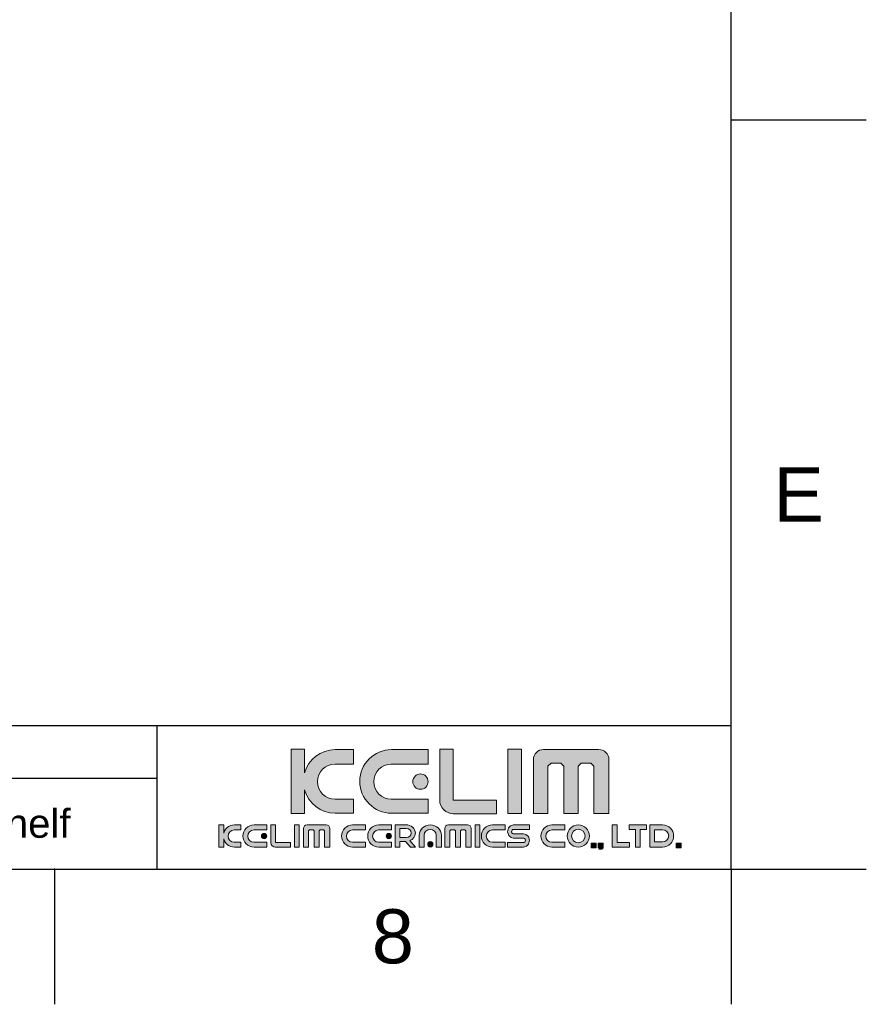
# Model space of a CAD drawing. Header units: millimetres. Extents: x 580 to 2065, y -13 to 1037.
# Tile 6 of 8: x 1843 to 2065, y -13 to 244. Entities that reach past the tile are written whole.
import ezdxf

# ---------------------------------------------------------------- set-up
doc = ezdxf.new("R2010")
doc.units = ezdxf.units.MM
doc.header["$LTSCALE"] = 0.1
doc.layers.add('FORM', color=7, linetype='Continuous')
doc.layers.add('TEXT', color=2, linetype='Continuous')
doc.styles.get("Standard").update_dxf_attribs({"font": 'arial_0.ttf'})

msp = doc.modelspace()

# ---------------------------------------------------------------- hatches: boundary and pattern name
at = {"layer": 'TEXT'}
h = msp.add_hatch(color=2, dxfattribs=at)
h.dxf.hatch_style = 2
edge = h.paths.add_edge_path()
edge.add_spline(control_points=[(1930.67, 40.36), (1930.67, 40.36), (1925.85, 40.36), (1925.85, 40.36), (1923.31, 40.36), (1921.27, 42.41), (1921.27, 44.93), (1921.27, 47.47), (1923.31, 49.52), (1925.85, 49.52), (1925.85, 49.52), (1930.67, 49.52), (1930.67, 49.52), (1930.67, 49.52), (1930.67, 53.3), (1930.67, 53.3), (1930.67, 53.3), (1925.91, 53.3), (1925.91, 53.3), (1922.09, 53.3), (1918.89, 50.74), (1917.91, 47.25), (1917.91, 47.25), (1917.91, 53.42), (1917.91, 53.42), (1917.91, 53.42), (1914.38, 53.42), (1914.38, 53.42), (1914.38, 53.42), (1914.38, 36.58), (1914.38, 36.58), (1914.38, 36.58), (1917.91, 36.58), (1917.91, 36.58), (1917.91, 36.58), (1917.91, 42.76), (1917.91, 42.76), (1918.89, 39.26), (1922.09, 36.69), (1925.91, 36.69), (1925.91, 36.69), (1930.67, 36.69), (1930.67, 36.69), (1930.67, 36.69), (1930.67, 40.36), (1930.67, 40.36)], knot_values=[0, 0, 0, 0, 1, 1, 1, 2, 2, 2, 3, 3, 3, 4, 4, 4, 5, 5, 5, 6, 6, 6, 7, 7, 7, 8, 8, 8, 9, 9, 9, 10, 10, 10, 11, 11, 11, 12, 12, 12, 13, 13, 13, 14, 14, 14, 15, 15, 15, 15], degree=3, periodic=0)
h = msp.add_hatch(color=256, dxfattribs=at)
h.dxf.hatch_style = 2
edge = h.paths.add_edge_path()
edge.add_spline(control_points=[(1940.63, 36.69), (1940.63, 36.69), (1950.23, 36.69), (1950.23, 36.69), (1950.23, 36.69), (1950.23, 40.36), (1950.23, 40.36), (1950.23, 40.36), (1940.57, 40.36), (1940.57, 40.36), (1938.04, 40.36), (1936, 42.41), (1936, 44.93), (1936, 47.47), (1938.04, 49.52), (1940.57, 49.52), (1940.57, 49.52), (1950.23, 49.52), (1950.23, 49.52), (1950.23, 49.52), (1950.23, 53.3), (1950.23, 53.3), (1950.23, 53.3), (1940.63, 53.3), (1940.63, 53.3), (1936.04, 53.3), (1932.33, 49.59), (1932.33, 45), (1932.33, 40.41), (1936.04, 36.69), (1940.63, 36.69)], knot_values=[0, 0, 0, 0, 1, 1, 1, 2, 2, 2, 3, 3, 3, 4, 4, 4, 5, 5, 5, 6, 6, 6, 7, 7, 7, 8, 8, 8, 9, 9, 9, 10, 10, 10, 10], degree=3, periodic=0)
h = msp.add_hatch(color=2, dxfattribs=at)
h.dxf.hatch_style = 2
edge = h.paths.add_edge_path()
edge.add_spline(control_points=[(1956.74, 36.56), (1956.74, 36.56), (1968.09, 36.56), (1968.09, 36.56), (1968.09, 36.56), (1968.09, 40.1), (1968.09, 40.1), (1968.09, 40.1), (1956.77, 40.1), (1956.77, 40.1), (1956.77, 40.1), (1956.75, 40.06), (1956.75, 40.06), (1956.75, 40.06), (1956.75, 53.42), (1956.75, 53.42), (1956.75, 53.42), (1953.22, 53.42), (1953.22, 53.42), (1953.22, 53.42), (1953.22, 40.1), (1953.22, 40.1), (1953.22, 40.1), (1953.21, 40.11), (1953.21, 40.11), (1953.21, 38.15), (1954.8, 36.55), (1956.77, 36.55), (1956.77, 36.55), (1956.74, 36.56), (1956.74, 36.56)], knot_values=[0, 0, 0, 0, 1, 1, 1, 2, 2, 2, 3, 3, 3, 4, 4, 4, 5, 5, 5, 6, 6, 6, 7, 7, 7, 8, 8, 8, 9, 9, 9, 10, 10, 10, 10], degree=3, periodic=0)
h = msp.add_hatch(color=2, dxfattribs=at)
h.dxf.hatch_style = 2
h.paths.add_polyline_path([(1974.57, 53.42), (1971.03, 53.42), (1971.03, 36.58), (1974.57, 36.58)])
h = msp.add_hatch(color=2, dxfattribs=at)
h.dxf.hatch_style = 2
edge = h.paths.add_edge_path()
edge.add_spline(control_points=[(1994.75, 53.34), (1994.75, 53.34), (1980.37, 53.34), (1980.37, 53.34), (1978.89, 53.34), (1977.69, 52.15), (1977.69, 50.68), (1977.69, 50.68), (1977.69, 36.6), (1977.69, 36.6), (1977.69, 36.6), (1981.51, 36.6), (1981.51, 36.6), (1981.51, 36.6), (1981.51, 48.94), (1981.51, 48.94), (1981.51, 48.94), (1982.31, 49.74), (1982.31, 49.74), (1982.31, 49.74), (1984.87, 49.74), (1984.87, 49.74), (1984.87, 49.74), (1985.67, 48.94), (1985.67, 48.94), (1985.67, 48.94), (1985.67, 36.6), (1985.67, 36.6), (1985.67, 36.6), (1989.36, 36.6), (1989.36, 36.6), (1989.36, 36.6), (1989.36, 48.94), (1989.36, 48.94), (1989.36, 48.94), (1990.17, 49.74), (1990.17, 49.74), (1990.17, 49.74), (1992.72, 49.74), (1992.72, 49.74), (1992.72, 49.74), (1993.51, 48.94), (1993.51, 48.94), (1993.51, 48.94), (1993.51, 36.6), (1993.51, 36.6), (1993.51, 36.6), (1997.43, 36.6), (1997.43, 36.6), (1997.43, 36.6), (1997.43, 50.68), (1997.43, 50.68), (1997.43, 52.15), (1996.23, 53.34), (1994.75, 53.34)], knot_values=[0, 0, 0, 0, 1, 1, 1, 2, 2, 2, 3, 3, 3, 4, 4, 4, 5, 5, 5, 6, 6, 6, 7, 7, 7, 8, 8, 8, 9, 9, 9, 10, 10, 10, 11, 11, 11, 12, 12, 12, 13, 13, 13, 14, 14, 14, 15, 15, 15, 16, 16, 16, 17, 17, 17, 18, 18, 18, 18], degree=3, periodic=0)
h = msp.add_hatch(color=2, dxfattribs=at)
h.dxf.hatch_style = 2
edge = h.paths.add_edge_path()
edge.add_spline(control_points=[(1946.18, 44.93), (1946.18, 43.83), (1947.08, 42.93), (1948.18, 42.93), (1949.29, 42.93), (1950.19, 43.83), (1950.19, 44.93), (1950.19, 46.05), (1949.29, 46.94), (1948.18, 46.94), (1947.08, 46.94), (1946.18, 46.05), (1946.18, 44.93)], knot_values=[0, 0, 0, 0, 1, 1, 1, 2, 2, 2, 3, 3, 3, 4, 4, 4, 4], degree=3, periodic=0)
h = msp.add_hatch(color=2, dxfattribs=at)
h.dxf.hatch_style = 2
edge = h.paths.add_edge_path()
edge.add_spline(control_points=[(1896.76, 31.5), (1896.76, 31.5), (1896.76, 33.66), (1896.76, 33.66), (1896.76, 33.66), (1895.53, 33.66), (1895.53, 33.66), (1895.53, 33.66), (1895.53, 27.78), (1895.53, 27.78), (1895.53, 27.78), (1896.76, 27.78), (1896.76, 27.78), (1896.76, 27.78), (1896.76, 29.95), (1896.76, 29.95), (1897.09, 28.73), (1898.21, 27.83), (1899.55, 27.83), (1899.55, 27.83), (1901.21, 27.83), (1901.21, 27.83), (1901.21, 27.83), (1901.21, 29.1), (1901.21, 29.1), (1901.21, 29.1), (1899.53, 29.1), (1899.53, 29.1), (1898.64, 29.1), (1897.93, 29.82), (1897.93, 30.7), (1897.93, 31.59), (1898.64, 32.3), (1899.53, 32.3), (1899.53, 32.3), (1901.21, 32.3), (1901.21, 32.3), (1901.21, 32.3), (1901.21, 33.62), (1901.21, 33.62), (1901.21, 33.62), (1899.55, 33.62), (1899.55, 33.62), (1898.21, 33.62), (1897.09, 32.72), (1896.76, 31.5)], knot_values=[0, 0, 0, 0, 1, 1, 1, 2, 2, 2, 3, 3, 3, 4, 4, 4, 5, 5, 5, 6, 6, 6, 7, 7, 7, 8, 8, 8, 9, 9, 9, 10, 10, 10, 11, 11, 11, 12, 12, 12, 13, 13, 13, 14, 14, 14, 15, 15, 15, 15], degree=3, periodic=0)
h = msp.add_hatch(color=2, dxfattribs=at)
h.dxf.hatch_style = 2
edge = h.paths.add_edge_path()
edge.add_spline(control_points=[(1901.78, 30.72), (1901.78, 29.12), (1903.08, 27.83), (1904.68, 27.83), (1904.68, 27.83), (1908.03, 27.83), (1908.03, 27.83), (1908.03, 27.83), (1908.03, 29.1), (1908.03, 29.1), (1908.03, 29.1), (1904.66, 29.1), (1904.66, 29.1), (1903.78, 29.1), (1903.06, 29.82), (1903.06, 30.7), (1903.06, 31.59), (1903.78, 32.3), (1904.66, 32.3), (1904.66, 32.3), (1908.03, 32.3), (1908.03, 32.3), (1908.03, 32.3), (1908.03, 33.62), (1908.03, 33.62), (1908.03, 33.62), (1904.68, 33.62), (1904.68, 33.62), (1903.08, 33.62), (1901.78, 32.32), (1901.78, 30.72)], knot_values=[0, 0, 0, 0, 1, 1, 1, 2, 2, 2, 3, 3, 3, 4, 4, 4, 5, 5, 5, 6, 6, 6, 7, 7, 7, 8, 8, 8, 9, 9, 9, 10, 10, 10, 10], degree=3, periodic=0)
h = msp.add_hatch(color=2, dxfattribs=at)
h.dxf.hatch_style = 2
edge = h.paths.add_edge_path()
edge.add_spline(control_points=[(1910.3, 29), (1910.3, 29), (1910.3, 33.66), (1910.3, 33.66), (1910.3, 33.66), (1909.07, 33.66), (1909.07, 33.66), (1909.07, 33.66), (1909.07, 29.01), (1909.07, 29.01), (1909.07, 29.01), (1909.07, 29.02), (1909.07, 29.02), (1909.07, 28.33), (1909.62, 27.78), (1910.31, 27.78), (1910.31, 27.78), (1910.3, 27.78), (1910.3, 27.78), (1910.3, 27.78), (1914.26, 27.78), (1914.26, 27.78), (1914.26, 27.78), (1914.26, 29.01), (1914.26, 29.01), (1914.26, 29.01), (1910.31, 29.01), (1910.31, 29.01), (1910.31, 29.01), (1910.3, 29), (1910.3, 29)], knot_values=[0, 0, 0, 0, 1, 1, 1, 2, 2, 2, 3, 3, 3, 4, 4, 4, 5, 5, 5, 6, 6, 6, 7, 7, 7, 8, 8, 8, 9, 9, 9, 10, 10, 10, 10], degree=3, periodic=0)
h = msp.add_hatch(color=2, dxfattribs=at)
h.dxf.hatch_style = 2
h.paths.add_polyline_path([(1915.28, 27.78), (1916.52, 27.78), (1916.52, 33.66), (1915.28, 33.66)])
h = msp.add_hatch(color=2, dxfattribs=at)
h.dxf.hatch_style = 2
edge = h.paths.add_edge_path()
edge.add_spline(control_points=[(1923.56, 33.63), (1923.56, 33.63), (1918.54, 33.63), (1918.54, 33.63), (1918.02, 33.63), (1917.61, 33.22), (1917.61, 32.7), (1917.61, 32.7), (1917.61, 27.79), (1917.61, 27.79), (1917.61, 27.79), (1918.94, 27.79), (1918.94, 27.79), (1918.94, 27.79), (1918.94, 32.1), (1918.94, 32.1), (1918.94, 32.1), (1919.22, 32.38), (1919.22, 32.38), (1919.22, 32.38), (1920.11, 32.38), (1920.11, 32.38), (1920.11, 32.38), (1920.39, 32.1), (1920.39, 32.1), (1920.39, 32.1), (1920.39, 27.79), (1920.39, 27.79), (1920.39, 27.79), (1921.68, 27.79), (1921.68, 27.79), (1921.68, 27.79), (1921.68, 32.1), (1921.68, 32.1), (1921.68, 32.1), (1921.96, 32.38), (1921.96, 32.38), (1921.96, 32.38), (1922.85, 32.38), (1922.85, 32.38), (1922.85, 32.38), (1923.12, 32.1), (1923.12, 32.1), (1923.12, 32.1), (1923.12, 27.79), (1923.12, 27.79), (1923.12, 27.79), (1924.49, 27.79), (1924.49, 27.79), (1924.49, 27.79), (1924.49, 32.7), (1924.49, 32.7), (1924.49, 33.22), (1924.07, 33.63), (1923.56, 33.63)], knot_values=[0, 0, 0, 0, 1, 1, 1, 2, 2, 2, 3, 3, 3, 4, 4, 4, 5, 5, 5, 6, 6, 6, 7, 7, 7, 8, 8, 8, 9, 9, 9, 10, 10, 10, 11, 11, 11, 12, 12, 12, 13, 13, 13, 14, 14, 14, 15, 15, 15, 16, 16, 16, 17, 17, 17, 18, 18, 18, 18], degree=3, periodic=0)
h = msp.add_hatch(color=2, dxfattribs=at)
h.dxf.hatch_style = 2
edge = h.paths.add_edge_path()
edge.add_spline(control_points=[(1927.57, 30.72), (1927.57, 29.12), (1928.86, 27.83), (1930.46, 27.83), (1930.46, 27.83), (1933.81, 27.83), (1933.81, 27.83), (1933.81, 27.83), (1933.81, 29.1), (1933.81, 29.1), (1933.81, 29.1), (1930.44, 29.1), (1930.44, 29.1), (1929.56, 29.1), (1928.85, 29.82), (1928.85, 30.7), (1928.85, 31.59), (1929.56, 32.3), (1930.44, 32.3), (1930.44, 32.3), (1933.81, 32.3), (1933.81, 32.3), (1933.81, 32.3), (1933.81, 33.62), (1933.81, 33.62), (1933.81, 33.62), (1930.46, 33.62), (1930.46, 33.62), (1928.86, 33.62), (1927.57, 32.32), (1927.57, 30.72)], knot_values=[0, 0, 0, 0, 1, 1, 1, 2, 2, 2, 3, 3, 3, 4, 4, 4, 5, 5, 5, 6, 6, 6, 7, 7, 7, 8, 8, 8, 9, 9, 9, 10, 10, 10, 10], degree=3, periodic=0)
h = msp.add_hatch(color=2, dxfattribs=at)
h.dxf.hatch_style = 2
edge = h.paths.add_edge_path()
edge.add_spline(control_points=[(1934.39, 30.72), (1934.39, 29.12), (1935.68, 27.83), (1937.29, 27.83), (1937.29, 27.83), (1940.63, 27.83), (1940.63, 27.83), (1940.63, 27.83), (1940.63, 29.1), (1940.63, 29.1), (1940.63, 29.1), (1937.26, 29.1), (1937.26, 29.1), (1936.38, 29.1), (1935.67, 29.82), (1935.67, 30.7), (1935.67, 31.59), (1936.38, 32.3), (1937.26, 32.3), (1937.26, 32.3), (1940.63, 32.3), (1940.63, 32.3), (1940.63, 32.3), (1940.63, 33.62), (1940.63, 33.62), (1940.63, 33.62), (1937.29, 33.62), (1937.29, 33.62), (1935.68, 33.62), (1934.39, 32.32), (1934.39, 30.72)], knot_values=[0, 0, 0, 0, 1, 1, 1, 2, 2, 2, 3, 3, 3, 4, 4, 4, 5, 5, 5, 6, 6, 6, 7, 7, 7, 8, 8, 8, 9, 9, 9, 10, 10, 10, 10], degree=3, periodic=0)
h = msp.add_hatch(color=2, dxfattribs=at)
h.dxf.hatch_style = 2
edge = h.paths.add_edge_path()
edge.add_spline(control_points=[(1946.86, 31.49), (1946.86, 32.69), (1945.76, 33.66), (1944.41, 33.66), (1944.41, 33.66), (1942.81, 33.66), (1942.81, 33.66), (1942.81, 33.66), (1941.58, 33.66), (1941.58, 33.66), (1941.58, 33.66), (1941.58, 32.7), (1941.58, 32.7), (1941.58, 32.7), (1941.58, 30.32), (1941.58, 30.32), (1941.58, 30.32), (1941.58, 29.33), (1941.58, 29.33), (1941.58, 29.33), (1941.58, 27.78), (1941.58, 27.78), (1941.58, 27.78), (1942.81, 27.78), (1942.81, 27.78), (1942.81, 27.78), (1942.81, 29.33), (1942.81, 29.33), (1942.81, 29.33), (1944.31, 29.33), (1944.31, 29.33), (1944.31, 29.33), (1945.62, 27.78), (1945.62, 27.78), (1945.62, 27.78), (1946.85, 27.78), (1946.85, 27.78), (1946.85, 27.78), (1945.39, 29.51), (1945.39, 29.51), (1946.25, 29.84), (1946.86, 30.61), (1946.86, 31.49)], knot_values=[0, 0, 0, 0, 1, 1, 1, 2, 2, 2, 3, 3, 3, 4, 4, 4, 5, 5, 5, 6, 6, 6, 7, 7, 7, 8, 8, 8, 9, 9, 9, 10, 10, 10, 11, 11, 11, 12, 12, 12, 13, 13, 13, 14, 14, 14, 14], degree=3, periodic=0)
edge = h.paths.add_edge_path()
edge.add_spline(control_points=[(1944.43, 30.32), (1944.43, 30.32), (1942.81, 30.32), (1942.81, 30.32), (1942.81, 30.32), (1942.81, 32.7), (1942.81, 32.7), (1942.81, 32.7), (1944.43, 32.7), (1944.43, 32.7), (1945.17, 32.7), (1945.78, 32.17), (1945.78, 31.51), (1945.78, 30.85), (1945.17, 30.32), (1944.43, 30.32)], knot_values=[0, 0, 0, 0, 1, 1, 1, 2, 2, 2, 3, 3, 3, 4, 4, 4, 5, 5, 5, 5], degree=3, periodic=0)
h = msp.add_hatch(color=2, dxfattribs=at)
h.dxf.hatch_style = 2
edge = h.paths.add_edge_path()
edge.add_spline(control_points=[(1950.74, 33.62), (1949.15, 33.62), (1947.85, 32.42), (1947.85, 30.93), (1947.85, 30.93), (1947.85, 27.83), (1947.85, 27.83), (1947.85, 27.83), (1949.13, 27.83), (1949.13, 27.83), (1949.13, 27.83), (1949.13, 30.95), (1949.13, 30.95), (1949.13, 31.77), (1949.84, 32.43), (1950.72, 32.43), (1951.61, 32.43), (1952.32, 31.77), (1952.32, 30.95), (1952.32, 30.95), (1952.32, 27.83), (1952.32, 27.83), (1952.32, 27.83), (1953.64, 27.83), (1953.64, 27.83), (1953.64, 27.83), (1953.64, 30.93), (1953.64, 30.93), (1953.64, 32.42), (1952.35, 33.62), (1950.74, 33.62)], knot_values=[0, 0, 0, 0, 1, 1, 1, 2, 2, 2, 3, 3, 3, 4, 4, 4, 5, 5, 5, 6, 6, 6, 7, 7, 7, 8, 8, 8, 9, 9, 9, 10, 10, 10, 10], degree=3, periodic=0)
h = msp.add_hatch(color=2, dxfattribs=at)
h.dxf.hatch_style = 2
edge = h.paths.add_edge_path()
edge.add_spline(control_points=[(1960.49, 33.63), (1960.49, 33.63), (1955.48, 33.63), (1955.48, 33.63), (1954.96, 33.63), (1954.54, 33.22), (1954.54, 32.7), (1954.54, 32.7), (1954.54, 27.79), (1954.54, 27.79), (1954.54, 27.79), (1955.88, 27.79), (1955.88, 27.79), (1955.88, 27.79), (1955.88, 32.1), (1955.88, 32.1), (1955.88, 32.1), (1956.15, 32.38), (1956.15, 32.38), (1956.15, 32.38), (1957.05, 32.38), (1957.05, 32.38), (1957.05, 32.38), (1957.32, 32.1), (1957.32, 32.1), (1957.32, 32.1), (1957.32, 27.79), (1957.32, 27.79), (1957.32, 27.79), (1958.61, 27.79), (1958.61, 27.79), (1958.61, 27.79), (1958.61, 32.1), (1958.61, 32.1), (1958.61, 32.1), (1958.89, 32.38), (1958.89, 32.38), (1958.89, 32.38), (1959.78, 32.38), (1959.78, 32.38), (1959.78, 32.38), (1960.06, 32.1), (1960.06, 32.1), (1960.06, 32.1), (1960.06, 27.79), (1960.06, 27.79), (1960.06, 27.79), (1961.43, 27.79), (1961.43, 27.79), (1961.43, 27.79), (1961.43, 32.7), (1961.43, 32.7), (1961.43, 33.22), (1961.01, 33.63), (1960.49, 33.63)], knot_values=[0, 0, 0, 0, 1, 1, 1, 2, 2, 2, 3, 3, 3, 4, 4, 4, 5, 5, 5, 6, 6, 6, 7, 7, 7, 8, 8, 8, 9, 9, 9, 10, 10, 10, 11, 11, 11, 12, 12, 12, 13, 13, 13, 14, 14, 14, 15, 15, 15, 16, 16, 16, 17, 17, 17, 18, 18, 18, 18], degree=3, periodic=0)
h = msp.add_hatch(color=2, dxfattribs=at)
h.dxf.hatch_style = 2
h.paths.add_polyline_path([(1962.5, 27.78), (1963.73, 27.78), (1963.73, 33.66), (1962.5, 33.66)])
h = msp.add_hatch(color=2, dxfattribs=at)
h.dxf.hatch_style = 2
edge = h.paths.add_edge_path()
edge.add_spline(control_points=[(1964.1, 30.72), (1964.1, 29.12), (1965.39, 27.83), (1966.99, 27.83), (1966.99, 27.83), (1970.34, 27.83), (1970.34, 27.83), (1970.34, 27.83), (1970.34, 29.1), (1970.34, 29.1), (1970.34, 29.1), (1966.97, 29.1), (1966.97, 29.1), (1966.09, 29.1), (1965.37, 29.82), (1965.37, 30.7), (1965.37, 31.59), (1966.09, 32.3), (1966.97, 32.3), (1966.97, 32.3), (1970.34, 32.3), (1970.34, 32.3), (1970.34, 32.3), (1970.34, 33.62), (1970.34, 33.62), (1970.34, 33.62), (1966.99, 33.62), (1966.99, 33.62), (1965.39, 33.62), (1964.1, 32.32), (1964.1, 30.72)], knot_values=[0, 0, 0, 0, 1, 1, 1, 2, 2, 2, 3, 3, 3, 4, 4, 4, 5, 5, 5, 6, 6, 6, 7, 7, 7, 8, 8, 8, 9, 9, 9, 10, 10, 10, 10], degree=3, periodic=0)
h = msp.add_hatch(color=2, dxfattribs=at)
h.dxf.hatch_style = 2
edge = h.paths.add_edge_path()
edge.add_spline(control_points=[(1970.96, 31.83), (1970.96, 30.03), (1972.78, 30.19), (1972.78, 30.19), (1972.78, 30.19), (1972.83, 30.19), (1972.83, 30.19), (1972.83, 30.19), (1974.8, 30.19), (1974.8, 30.19), (1974.8, 30.19), (1975.15, 30.19), (1975.15, 30.19), (1975.15, 30.19), (1975.63, 30.11), (1975.63, 29.65), (1975.63, 29.19), (1975.32, 29.01), (1975.15, 29.01), (1975.15, 29.01), (1970.96, 29.01), (1970.96, 29.01), (1970.96, 29.01), (1970.96, 27.83), (1970.96, 27.83), (1970.96, 27.83), (1975.12, 27.83), (1975.12, 27.83), (1975.12, 27.83), (1976.67, 27.83), (1976.67, 29.62), (1976.67, 31.41), (1974.84, 31.26), (1974.84, 31.26), (1974.84, 31.26), (1974.8, 31.26), (1974.8, 31.26), (1974.8, 31.26), (1972.83, 31.26), (1972.83, 31.26), (1972.83, 31.26), (1972.48, 31.26), (1972.48, 31.26), (1972.48, 31.26), (1972, 31.34), (1972, 31.8), (1972, 32.26), (1972.31, 32.43), (1972.48, 32.43), (1972.48, 32.43), (1976.67, 32.43), (1976.67, 32.43), (1976.67, 32.43), (1976.67, 33.62), (1976.67, 33.62), (1976.67, 33.62), (1972.51, 33.62), (1972.51, 33.62), (1972.51, 33.62), (1970.96, 33.62), (1970.96, 31.83)], knot_values=[0, 0, 0, 0, 1, 1, 1, 2, 2, 2, 3, 3, 3, 4, 4, 4, 5, 5, 5, 6, 6, 6, 7, 7, 7, 8, 8, 8, 9, 9, 9, 10, 10, 10, 11, 11, 11, 12, 12, 12, 13, 13, 13, 14, 14, 14, 15, 15, 15, 16, 16, 16, 17, 17, 17, 18, 18, 18, 19, 19, 19, 20, 20, 20, 20], degree=3, periodic=0)
h = msp.add_hatch(color=2, dxfattribs=at)
h.dxf.hatch_style = 2
edge = h.paths.add_edge_path()
edge.add_spline(control_points=[(1979.65, 30.72), (1979.65, 29.12), (1980.94, 27.83), (1982.54, 27.83), (1982.54, 27.83), (1985.89, 27.83), (1985.89, 27.83), (1985.89, 27.83), (1985.89, 29.1), (1985.89, 29.1), (1985.89, 29.1), (1982.52, 29.1), (1982.52, 29.1), (1981.64, 29.1), (1980.93, 29.82), (1980.93, 30.7), (1980.93, 31.59), (1981.64, 32.3), (1982.52, 32.3), (1982.52, 32.3), (1985.89, 32.3), (1985.89, 32.3), (1985.89, 32.3), (1985.89, 33.62), (1985.89, 33.62), (1985.89, 33.62), (1982.54, 33.62), (1982.54, 33.62), (1980.94, 33.62), (1979.65, 32.32), (1979.65, 30.72)], knot_values=[0, 0, 0, 0, 1, 1, 1, 2, 2, 2, 3, 3, 3, 4, 4, 4, 5, 5, 5, 6, 6, 6, 7, 7, 7, 8, 8, 8, 9, 9, 9, 10, 10, 10, 10], degree=3, periodic=0)
h = msp.add_hatch(color=2, dxfattribs=at)
h.dxf.hatch_style = 2
edge = h.paths.add_edge_path()
edge.add_spline(control_points=[(1989.43, 33.62), (1987.83, 33.62), (1986.53, 32.32), (1986.53, 30.72), (1986.53, 29.12), (1987.83, 27.83), (1989.43, 27.83), (1991.03, 27.83), (1992.32, 29.12), (1992.32, 30.72), (1992.32, 32.32), (1991.03, 33.62), (1989.43, 33.62)], knot_values=[0, 0, 0, 0, 1, 1, 1, 2, 2, 2, 3, 3, 3, 4, 4, 4, 4], degree=3, periodic=0)
edge = h.paths.add_edge_path()
edge.add_spline(control_points=[(1989.43, 28.95), (1988.45, 28.95), (1987.66, 29.75), (1987.66, 30.72), (1987.66, 31.7), (1988.45, 32.49), (1989.43, 32.49), (1990.4, 32.49), (1991.2, 31.7), (1991.2, 30.72), (1991.2, 29.75), (1990.4, 28.95), (1989.43, 28.95)], knot_values=[0, 0, 0, 0, 1, 1, 1, 2, 2, 2, 3, 3, 3, 4, 4, 4, 4], degree=3, periodic=0)
h = msp.add_hatch(color=2, dxfattribs=at)
h.dxf.hatch_style = 2
h.paths.add_polyline_path([(1999.55, 33.66), (1998.31, 33.66), (1998.31, 29.02), (1998.31, 27.78), (1999.55, 27.78), (2002.86, 27.78), (2002.86, 29.02), (1999.55, 29.02)])
h = msp.add_hatch(color=2, dxfattribs=at)
h.dxf.hatch_style = 2
h.paths.add_polyline_path([(2004.41, 33.66), (2002.76, 33.66), (2002.76, 32.43), (2004.41, 32.43), (2004.41, 27.78), (2005.64, 27.78), (2005.64, 32.43), (2007.3, 32.43), (2007.3, 33.66), (2005.64, 33.66)])
h = msp.add_hatch(color=2, dxfattribs=at)
h.dxf.hatch_style = 2
edge = h.paths.add_edge_path()
edge.add_spline(control_points=[(2011.44, 33.64), (2011.44, 33.64), (2008.09, 33.64), (2008.09, 33.64), (2008.09, 33.64), (2008.09, 27.85), (2008.09, 27.85), (2008.09, 27.85), (2011.44, 27.85), (2011.44, 27.85), (2013.04, 27.85), (2014.34, 29.14), (2014.34, 30.74), (2014.34, 32.34), (2013.04, 33.64), (2011.44, 33.64)], knot_values=[0, 0, 0, 0, 1, 1, 1, 2, 2, 2, 3, 3, 3, 4, 4, 4, 5, 5, 5, 5], degree=3, periodic=0)
edge = h.paths.add_edge_path()
edge.add_spline(control_points=[(2011.46, 29.17), (2011.46, 29.17), (2009.32, 29.17), (2009.32, 29.17), (2009.32, 29.17), (2009.32, 32.36), (2009.32, 32.36), (2009.32, 32.36), (2011.46, 32.36), (2011.46, 32.36), (2012.34, 32.36), (2013.06, 31.65), (2013.06, 30.76), (2013.06, 29.88), (2012.34, 29.17), (2011.46, 29.17)], knot_values=[0, 0, 0, 0, 1, 1, 1, 2, 2, 2, 3, 3, 3, 4, 4, 4, 5, 5, 5, 5], degree=3, periodic=0)
h = msp.add_hatch(color=2, dxfattribs=at)
h.dxf.hatch_style = 2
edge = h.paths.add_edge_path()
edge.add_spline(control_points=[(1906.62, 30.7), (1906.62, 30.31), (1906.93, 30), (1907.31, 30), (1907.7, 30), (1908.01, 30.31), (1908.01, 30.7), (1908.01, 31.09), (1907.7, 31.4), (1907.31, 31.4), (1906.93, 31.4), (1906.62, 31.09), (1906.62, 30.7)], knot_values=[0, 0, 0, 0, 1, 1, 1, 2, 2, 2, 3, 3, 3, 4, 4, 4, 4], degree=3, periodic=0)
h = msp.add_hatch(color=2, dxfattribs=at)
h.dxf.hatch_style = 2
edge = h.paths.add_edge_path()
edge.add_spline(control_points=[(1939.22, 30.7), (1939.22, 30.31), (1939.53, 30), (1939.92, 30), (1940.3, 30), (1940.62, 30.31), (1940.62, 30.7), (1940.62, 31.09), (1940.3, 31.4), (1939.92, 31.4), (1939.53, 31.4), (1939.22, 31.09), (1939.22, 30.7)], knot_values=[0, 0, 0, 0, 1, 1, 1, 2, 2, 2, 3, 3, 3, 4, 4, 4, 4], degree=3, periodic=0)
h = msp.add_hatch(color=2, dxfattribs=at)
h.dxf.hatch_style = 2
edge = h.paths.add_edge_path()
edge.add_spline(control_points=[(1950.76, 29.27), (1950.38, 29.27), (1950.07, 28.95), (1950.07, 28.57), (1950.07, 28.18), (1950.38, 27.87), (1950.76, 27.87), (1951.15, 27.87), (1951.46, 28.18), (1951.46, 28.57), (1951.46, 28.95), (1951.15, 29.27), (1950.76, 29.27)], knot_values=[0, 0, 0, 0, 1, 1, 1, 2, 2, 2, 3, 3, 3, 4, 4, 4, 4], degree=3, periodic=0)
h = msp.add_hatch(color=2, dxfattribs=at)
h.dxf.hatch_style = 2
h.paths.add_polyline_path([(1992.8, 27.6), (1994.08, 27.6), (1994.08, 28.88), (1992.8, 28.88)])
h = msp.add_hatch(color=2, dxfattribs=at)
h.dxf.hatch_style = 2
h.paths.add_polyline_path([(1994.67, 27.6), (1995.18, 27.6), (1994.82, 27.29), (1995.59, 27.29), (1995.95, 27.6), (1995.95, 28.88), (1994.67, 28.88)])
h = msp.add_hatch(color=2, dxfattribs=at)
h.dxf.hatch_style = 2
h.paths.add_polyline_path([(2015.01, 27.6), (2016.29, 27.6), (2016.29, 28.88), (2015.01, 28.88)])

# ---------------------------------------------------------------- linework, layer by layer
for p, q in [((2029.35, 22.08), (2029.35, 1001.37)), ((2029.35, 217.94), (2064.71, 217.94)), ((615.21, 22.08), (2029.35, 22.08)), ((1852.58, 22.08), (1852.58, -13.27)), ((2029.35, 22.08), (2064.71, 22.08)), ((2029.35, 22.08), (2029.35, -13.27))]:
    msp.add_line(p, q)
for p in [(2029.35, 217.94), (1852.58, 22.08)]:
    msp.add_point(p)
at = {"layer": 'FORM'}
for p, q in [((1353.1, 59.58), (2029.35, 59.58)), ((1879.35, 22.08), (1879.35, 59.58)), ((1529.35, 45.83), (1879.35, 45.83))]:
    msp.add_line(p, q, dxfattribs=at)
at = {"layer": 'TEXT', "lineweight": 0}
for points in [[(1974.57, 53.42), (1971.03, 53.42), (1971.03, 36.58), (1974.57, 36.58), (1974.57, 53.42)], [(1915.28, 27.78), (1916.52, 27.78), (1916.52, 33.66), (1915.28, 33.66), (1915.28, 27.78)], [(1962.5, 27.78), (1963.73, 27.78), (1963.73, 33.66), (1962.5, 33.66), (1962.5, 27.78)], [(1999.55, 33.66), (1998.31, 33.66), (1998.31, 29.02), (1998.31, 27.78), (1999.55, 27.78), (2002.86, 27.78), (2002.86, 29.02), (1999.55, 29.02), (1999.55, 33.66)], [(2004.41, 33.66), (2002.76, 33.66), (2002.76, 32.43), (2004.41, 32.43), (2004.41, 27.78), (2005.64, 27.78), (2005.64, 32.43), (2007.3, 32.43), (2007.3, 33.66), (2005.64, 33.66), (2004.41, 33.66)], [(1992.8, 27.6), (1994.08, 27.6), (1994.08, 28.88), (1992.8, 28.88), (1992.8, 27.6)], [(1994.67, 27.6), (1995.18, 27.6), (1994.82, 27.29), (1995.59, 27.29), (1995.95, 27.6), (1995.95, 28.88), (1994.67, 28.88), (1994.67, 27.6)], [(2015.01, 27.6), (2016.29, 27.6), (2016.29, 28.88), (2015.01, 28.88), (2015.01, 27.6)]]:
    msp.add_lwpolyline(points, dxfattribs=at)
for points, knots in [([(1930.67, 40.36), (1930.67, 40.36), (1925.85, 40.36), (1925.85, 40.36), (1923.31, 40.36), (1921.27, 42.41), (1921.27, 44.93), (1921.27, 47.47), (1923.31, 49.52), (1925.85, 49.52), (1925.85, 49.52), (1930.67, 49.52), (1930.67, 49.52), (1930.67, 49.52), (1930.67, 53.3), (1930.67, 53.3), (1930.67, 53.3), (1925.91, 53.3), (1925.91, 53.3), (1922.09, 53.3), (1918.89, 50.74), (1917.91, 47.25), (1917.91, 47.25), (1917.91, 53.42), (1917.91, 53.42), (1917.91, 53.42), (1914.38, 53.42), (1914.38, 53.42), (1914.38, 53.42), (1914.38, 36.58), (1914.38, 36.58), (1914.38, 36.58), (1917.91, 36.58), (1917.91, 36.58), (1917.91, 36.58), (1917.91, 42.76), (1917.91, 42.76), (1918.89, 39.26), (1922.09, 36.69), (1925.91, 36.69), (1925.91, 36.69), (1930.67, 36.69), (1930.67, 36.69), (1930.67, 36.69), (1930.67, 40.36), (1930.67, 40.36)], [0, 0, 0, 0, 1, 1, 1, 2, 2, 2, 3, 3, 3, 4, 4, 4, 5, 5, 5, 6, 6, 6, 7, 7, 7, 8, 8, 8, 9, 9, 9, 10, 10, 10, 11, 11, 11, 12, 12, 12, 13, 13, 13, 14, 14, 14, 15, 15, 15, 15]), ([(1940.63, 36.69), (1940.63, 36.69), (1950.23, 36.69), (1950.23, 36.69), (1950.23, 36.69), (1950.23, 40.36), (1950.23, 40.36), (1950.23, 40.36), (1940.57, 40.36), (1940.57, 40.36), (1938.04, 40.36), (1936, 42.41), (1936, 44.93), (1936, 47.47), (1938.04, 49.52), (1940.57, 49.52), (1940.57, 49.52), (1950.23, 49.52), (1950.23, 49.52), (1950.23, 49.52), (1950.23, 53.3), (1950.23, 53.3), (1950.23, 53.3), (1940.63, 53.3), (1940.63, 53.3), (1936.04, 53.3), (1932.33, 49.59), (1932.33, 45), (1932.33, 40.41), (1936.04, 36.69), (1940.63, 36.69)], [0, 0, 0, 0, 1, 1, 1, 2, 2, 2, 3, 3, 3, 4, 4, 4, 5, 5, 5, 6, 6, 6, 7, 7, 7, 8, 8, 8, 9, 9, 9, 10, 10, 10, 10]), ([(1956.74, 36.56), (1956.74, 36.56), (1968.09, 36.56), (1968.09, 36.56), (1968.09, 36.56), (1968.09, 40.1), (1968.09, 40.1), (1968.09, 40.1), (1956.77, 40.1), (1956.77, 40.1), (1956.77, 40.1), (1956.75, 40.06), (1956.75, 40.06), (1956.75, 40.06), (1956.75, 53.42), (1956.75, 53.42), (1956.75, 53.42), (1953.22, 53.42), (1953.22, 53.42), (1953.22, 53.42), (1953.22, 40.1), (1953.22, 40.1), (1953.22, 40.1), (1953.21, 40.11), (1953.21, 40.11), (1953.21, 38.15), (1954.8, 36.55), (1956.77, 36.55), (1956.77, 36.55), (1956.74, 36.56), (1956.74, 36.56)], [0, 0, 0, 0, 1, 1, 1, 2, 2, 2, 3, 3, 3, 4, 4, 4, 5, 5, 5, 6, 6, 6, 7, 7, 7, 8, 8, 8, 9, 9, 9, 10, 10, 10, 10]), ([(1994.75, 53.34), (1994.75, 53.34), (1980.37, 53.34), (1980.37, 53.34), (1978.89, 53.34), (1977.69, 52.15), (1977.69, 50.68), (1977.69, 50.68), (1977.69, 36.6), (1977.69, 36.6), (1977.69, 36.6), (1981.51, 36.6), (1981.51, 36.6), (1981.51, 36.6), (1981.51, 48.94), (1981.51, 48.94), (1981.51, 48.94), (1982.31, 49.74), (1982.31, 49.74), (1982.31, 49.74), (1984.87, 49.74), (1984.87, 49.74), (1984.87, 49.74), (1985.67, 48.94), (1985.67, 48.94), (1985.67, 48.94), (1985.67, 36.6), (1985.67, 36.6), (1985.67, 36.6), (1989.36, 36.6), (1989.36, 36.6), (1989.36, 36.6), (1989.36, 48.94), (1989.36, 48.94), (1989.36, 48.94), (1990.17, 49.74), (1990.17, 49.74), (1990.17, 49.74), (1992.72, 49.74), (1992.72, 49.74), (1992.72, 49.74), (1993.51, 48.94), (1993.51, 48.94), (1993.51, 48.94), (1993.51, 36.6), (1993.51, 36.6), (1993.51, 36.6), (1997.43, 36.6), (1997.43, 36.6), (1997.43, 36.6), (1997.43, 50.68), (1997.43, 50.68), (1997.43, 52.15), (1996.23, 53.34), (1994.75, 53.34)], [0, 0, 0, 0, 1, 1, 1, 2, 2, 2, 3, 3, 3, 4, 4, 4, 5, 5, 5, 6, 6, 6, 7, 7, 7, 8, 8, 8, 9, 9, 9, 10, 10, 10, 11, 11, 11, 12, 12, 12, 13, 13, 13, 14, 14, 14, 15, 15, 15, 16, 16, 16, 17, 17, 17, 18, 18, 18, 18]), ([(1946.18, 44.93), (1946.18, 43.83), (1947.08, 42.93), (1948.18, 42.93), (1949.29, 42.93), (1950.19, 43.83), (1950.19, 44.93), (1950.19, 46.05), (1949.29, 46.94), (1948.18, 46.94), (1947.08, 46.94), (1946.18, 46.05), (1946.18, 44.93)], [0, 0, 0, 0, 1, 1, 1, 2, 2, 2, 3, 3, 3, 4, 4, 4, 4]), ([(1896.76, 31.5), (1896.76, 31.5), (1896.76, 33.66), (1896.76, 33.66), (1896.76, 33.66), (1895.53, 33.66), (1895.53, 33.66), (1895.53, 33.66), (1895.53, 27.78), (1895.53, 27.78), (1895.53, 27.78), (1896.76, 27.78), (1896.76, 27.78), (1896.76, 27.78), (1896.76, 29.95), (1896.76, 29.95), (1897.09, 28.73), (1898.21, 27.83), (1899.55, 27.83), (1899.55, 27.83), (1901.21, 27.83), (1901.21, 27.83), (1901.21, 27.83), (1901.21, 29.1), (1901.21, 29.1), (1901.21, 29.1), (1899.53, 29.1), (1899.53, 29.1), (1898.64, 29.1), (1897.93, 29.82), (1897.93, 30.7), (1897.93, 31.59), (1898.64, 32.3), (1899.53, 32.3), (1899.53, 32.3), (1901.21, 32.3), (1901.21, 32.3), (1901.21, 32.3), (1901.21, 33.62), (1901.21, 33.62), (1901.21, 33.62), (1899.55, 33.62), (1899.55, 33.62), (1898.21, 33.62), (1897.09, 32.72), (1896.76, 31.5)], [0, 0, 0, 0, 1, 1, 1, 2, 2, 2, 3, 3, 3, 4, 4, 4, 5, 5, 5, 6, 6, 6, 7, 7, 7, 8, 8, 8, 9, 9, 9, 10, 10, 10, 11, 11, 11, 12, 12, 12, 13, 13, 13, 14, 14, 14, 15, 15, 15, 15]), ([(1901.78, 30.72), (1901.78, 29.12), (1903.08, 27.83), (1904.68, 27.83), (1904.68, 27.83), (1908.03, 27.83), (1908.03, 27.83), (1908.03, 27.83), (1908.03, 29.1), (1908.03, 29.1), (1908.03, 29.1), (1904.66, 29.1), (1904.66, 29.1), (1903.78, 29.1), (1903.06, 29.82), (1903.06, 30.7), (1903.06, 31.59), (1903.78, 32.3), (1904.66, 32.3), (1904.66, 32.3), (1908.03, 32.3), (1908.03, 32.3), (1908.03, 32.3), (1908.03, 33.62), (1908.03, 33.62), (1908.03, 33.62), (1904.68, 33.62), (1904.68, 33.62), (1903.08, 33.62), (1901.78, 32.32), (1901.78, 30.72)], [0, 0, 0, 0, 1, 1, 1, 2, 2, 2, 3, 3, 3, 4, 4, 4, 5, 5, 5, 6, 6, 6, 7, 7, 7, 8, 8, 8, 9, 9, 9, 10, 10, 10, 10]), ([(1910.3, 29), (1910.3, 29), (1910.3, 33.66), (1910.3, 33.66), (1910.3, 33.66), (1909.07, 33.66), (1909.07, 33.66), (1909.07, 33.66), (1909.07, 29.01), (1909.07, 29.01), (1909.07, 29.01), (1909.07, 29.02), (1909.07, 29.02), (1909.07, 28.33), (1909.62, 27.78), (1910.31, 27.78), (1910.31, 27.78), (1910.3, 27.78), (1910.3, 27.78), (1910.3, 27.78), (1914.26, 27.78), (1914.26, 27.78), (1914.26, 27.78), (1914.26, 29.01), (1914.26, 29.01), (1914.26, 29.01), (1910.31, 29.01), (1910.31, 29.01), (1910.31, 29.01), (1910.3, 29), (1910.3, 29)], [0, 0, 0, 0, 1, 1, 1, 2, 2, 2, 3, 3, 3, 4, 4, 4, 5, 5, 5, 6, 6, 6, 7, 7, 7, 8, 8, 8, 9, 9, 9, 10, 10, 10, 10]), ([(1923.56, 33.63), (1923.56, 33.63), (1918.54, 33.63), (1918.54, 33.63), (1918.02, 33.63), (1917.61, 33.22), (1917.61, 32.7), (1917.61, 32.7), (1917.61, 27.79), (1917.61, 27.79), (1917.61, 27.79), (1918.94, 27.79), (1918.94, 27.79), (1918.94, 27.79), (1918.94, 32.1), (1918.94, 32.1), (1918.94, 32.1), (1919.22, 32.38), (1919.22, 32.38), (1919.22, 32.38), (1920.11, 32.38), (1920.11, 32.38), (1920.11, 32.38), (1920.39, 32.1), (1920.39, 32.1), (1920.39, 32.1), (1920.39, 27.79), (1920.39, 27.79), (1920.39, 27.79), (1921.68, 27.79), (1921.68, 27.79), (1921.68, 27.79), (1921.68, 32.1), (1921.68, 32.1), (1921.68, 32.1), (1921.96, 32.38), (1921.96, 32.38), (1921.96, 32.38), (1922.85, 32.38), (1922.85, 32.38), (1922.85, 32.38), (1923.12, 32.1), (1923.12, 32.1), (1923.12, 32.1), (1923.12, 27.79), (1923.12, 27.79), (1923.12, 27.79), (1924.49, 27.79), (1924.49, 27.79), (1924.49, 27.79), (1924.49, 32.7), (1924.49, 32.7), (1924.49, 33.22), (1924.07, 33.63), (1923.56, 33.63)], [0, 0, 0, 0, 1, 1, 1, 2, 2, 2, 3, 3, 3, 4, 4, 4, 5, 5, 5, 6, 6, 6, 7, 7, 7, 8, 8, 8, 9, 9, 9, 10, 10, 10, 11, 11, 11, 12, 12, 12, 13, 13, 13, 14, 14, 14, 15, 15, 15, 16, 16, 16, 17, 17, 17, 18, 18, 18, 18]), ([(1927.57, 30.72), (1927.57, 29.12), (1928.86, 27.83), (1930.46, 27.83), (1930.46, 27.83), (1933.81, 27.83), (1933.81, 27.83), (1933.81, 27.83), (1933.81, 29.1), (1933.81, 29.1), (1933.81, 29.1), (1930.44, 29.1), (1930.44, 29.1), (1929.56, 29.1), (1928.85, 29.82), (1928.85, 30.7), (1928.85, 31.59), (1929.56, 32.3), (1930.44, 32.3), (1930.44, 32.3), (1933.81, 32.3), (1933.81, 32.3), (1933.81, 32.3), (1933.81, 33.62), (1933.81, 33.62), (1933.81, 33.62), (1930.46, 33.62), (1930.46, 33.62), (1928.86, 33.62), (1927.57, 32.32), (1927.57, 30.72)], [0, 0, 0, 0, 1, 1, 1, 2, 2, 2, 3, 3, 3, 4, 4, 4, 5, 5, 5, 6, 6, 6, 7, 7, 7, 8, 8, 8, 9, 9, 9, 10, 10, 10, 10]), ([(1934.39, 30.72), (1934.39, 29.12), (1935.68, 27.83), (1937.29, 27.83), (1937.29, 27.83), (1940.63, 27.83), (1940.63, 27.83), (1940.63, 27.83), (1940.63, 29.1), (1940.63, 29.1), (1940.63, 29.1), (1937.26, 29.1), (1937.26, 29.1), (1936.38, 29.1), (1935.67, 29.82), (1935.67, 30.7), (1935.67, 31.59), (1936.38, 32.3), (1937.26, 32.3), (1937.26, 32.3), (1940.63, 32.3), (1940.63, 32.3), (1940.63, 32.3), (1940.63, 33.62), (1940.63, 33.62), (1940.63, 33.62), (1937.29, 33.62), (1937.29, 33.62), (1935.68, 33.62), (1934.39, 32.32), (1934.39, 30.72)], [0, 0, 0, 0, 1, 1, 1, 2, 2, 2, 3, 3, 3, 4, 4, 4, 5, 5, 5, 6, 6, 6, 7, 7, 7, 8, 8, 8, 9, 9, 9, 10, 10, 10, 10]), ([(1946.86, 31.49), (1946.86, 32.69), (1945.76, 33.66), (1944.41, 33.66), (1944.41, 33.66), (1942.81, 33.66), (1942.81, 33.66), (1942.81, 33.66), (1941.58, 33.66), (1941.58, 33.66), (1941.58, 33.66), (1941.58, 32.7), (1941.58, 32.7), (1941.58, 32.7), (1941.58, 30.32), (1941.58, 30.32), (1941.58, 30.32), (1941.58, 29.33), (1941.58, 29.33), (1941.58, 29.33), (1941.58, 27.78), (1941.58, 27.78), (1941.58, 27.78), (1942.81, 27.78), (1942.81, 27.78), (1942.81, 27.78), (1942.81, 29.33), (1942.81, 29.33), (1942.81, 29.33), (1944.31, 29.33), (1944.31, 29.33), (1944.31, 29.33), (1945.62, 27.78), (1945.62, 27.78), (1945.62, 27.78), (1946.85, 27.78), (1946.85, 27.78), (1946.85, 27.78), (1945.39, 29.51), (1945.39, 29.51), (1946.25, 29.84), (1946.86, 30.61), (1946.86, 31.49)], [0, 0, 0, 0, 1, 1, 1, 2, 2, 2, 3, 3, 3, 4, 4, 4, 5, 5, 5, 6, 6, 6, 7, 7, 7, 8, 8, 8, 9, 9, 9, 10, 10, 10, 11, 11, 11, 12, 12, 12, 13, 13, 13, 14, 14, 14, 14]), ([(1950.74, 33.62), (1949.15, 33.62), (1947.85, 32.42), (1947.85, 30.93), (1947.85, 30.93), (1947.85, 27.83), (1947.85, 27.83), (1947.85, 27.83), (1949.13, 27.83), (1949.13, 27.83), (1949.13, 27.83), (1949.13, 30.95), (1949.13, 30.95), (1949.13, 31.77), (1949.84, 32.43), (1950.72, 32.43), (1951.61, 32.43), (1952.32, 31.77), (1952.32, 30.95), (1952.32, 30.95), (1952.32, 27.83), (1952.32, 27.83), (1952.32, 27.83), (1953.64, 27.83), (1953.64, 27.83), (1953.64, 27.83), (1953.64, 30.93), (1953.64, 30.93), (1953.64, 32.42), (1952.35, 33.62), (1950.74, 33.62)], [0, 0, 0, 0, 1, 1, 1, 2, 2, 2, 3, 3, 3, 4, 4, 4, 5, 5, 5, 6, 6, 6, 7, 7, 7, 8, 8, 8, 9, 9, 9, 10, 10, 10, 10]), ([(1960.49, 33.63), (1960.49, 33.63), (1955.48, 33.63), (1955.48, 33.63), (1954.96, 33.63), (1954.54, 33.22), (1954.54, 32.7), (1954.54, 32.7), (1954.54, 27.79), (1954.54, 27.79), (1954.54, 27.79), (1955.88, 27.79), (1955.88, 27.79), (1955.88, 27.79), (1955.88, 32.1), (1955.88, 32.1), (1955.88, 32.1), (1956.15, 32.38), (1956.15, 32.38), (1956.15, 32.38), (1957.05, 32.38), (1957.05, 32.38), (1957.05, 32.38), (1957.32, 32.1), (1957.32, 32.1), (1957.32, 32.1), (1957.32, 27.79), (1957.32, 27.79), (1957.32, 27.79), (1958.61, 27.79), (1958.61, 27.79), (1958.61, 27.79), (1958.61, 32.1), (1958.61, 32.1), (1958.61, 32.1), (1958.89, 32.38), (1958.89, 32.38), (1958.89, 32.38), (1959.78, 32.38), (1959.78, 32.38), (1959.78, 32.38), (1960.06, 32.1), (1960.06, 32.1), (1960.06, 32.1), (1960.06, 27.79), (1960.06, 27.79), (1960.06, 27.79), (1961.43, 27.79), (1961.43, 27.79), (1961.43, 27.79), (1961.43, 32.7), (1961.43, 32.7), (1961.43, 33.22), (1961.01, 33.63), (1960.49, 33.63)], [0, 0, 0, 0, 1, 1, 1, 2, 2, 2, 3, 3, 3, 4, 4, 4, 5, 5, 5, 6, 6, 6, 7, 7, 7, 8, 8, 8, 9, 9, 9, 10, 10, 10, 11, 11, 11, 12, 12, 12, 13, 13, 13, 14, 14, 14, 15, 15, 15, 16, 16, 16, 17, 17, 17, 18, 18, 18, 18]), ([(1964.1, 30.72), (1964.1, 29.12), (1965.39, 27.83), (1966.99, 27.83), (1966.99, 27.83), (1970.34, 27.83), (1970.34, 27.83), (1970.34, 27.83), (1970.34, 29.1), (1970.34, 29.1), (1970.34, 29.1), (1966.97, 29.1), (1966.97, 29.1), (1966.09, 29.1), (1965.37, 29.82), (1965.37, 30.7), (1965.37, 31.59), (1966.09, 32.3), (1966.97, 32.3), (1966.97, 32.3), (1970.34, 32.3), (1970.34, 32.3), (1970.34, 32.3), (1970.34, 33.62), (1970.34, 33.62), (1970.34, 33.62), (1966.99, 33.62), (1966.99, 33.62), (1965.39, 33.62), (1964.1, 32.32), (1964.1, 30.72)], [0, 0, 0, 0, 1, 1, 1, 2, 2, 2, 3, 3, 3, 4, 4, 4, 5, 5, 5, 6, 6, 6, 7, 7, 7, 8, 8, 8, 9, 9, 9, 10, 10, 10, 10]), ([(1970.96, 31.83), (1970.96, 30.03), (1972.78, 30.19), (1972.78, 30.19), (1972.78, 30.19), (1972.83, 30.19), (1972.83, 30.19), (1972.83, 30.19), (1974.8, 30.19), (1974.8, 30.19), (1974.8, 30.19), (1975.15, 30.19), (1975.15, 30.19), (1975.15, 30.19), (1975.63, 30.11), (1975.63, 29.65), (1975.63, 29.19), (1975.32, 29.01), (1975.15, 29.01), (1975.15, 29.01), (1970.96, 29.01), (1970.96, 29.01), (1970.96, 29.01), (1970.96, 27.83), (1970.96, 27.83), (1970.96, 27.83), (1975.12, 27.83), (1975.12, 27.83), (1975.12, 27.83), (1976.67, 27.83), (1976.67, 29.62), (1976.67, 31.41), (1974.84, 31.26), (1974.84, 31.26), (1974.84, 31.26), (1974.8, 31.26), (1974.8, 31.26), (1974.8, 31.26), (1972.83, 31.26), (1972.83, 31.26), (1972.83, 31.26), (1972.48, 31.26), (1972.48, 31.26), (1972.48, 31.26), (1972, 31.34), (1972, 31.8), (1972, 32.26), (1972.31, 32.43), (1972.48, 32.43), (1972.48, 32.43), (1976.67, 32.43), (1976.67, 32.43), (1976.67, 32.43), (1976.67, 33.62), (1976.67, 33.62), (1976.67, 33.62), (1972.51, 33.62), (1972.51, 33.62), (1972.51, 33.62), (1970.96, 33.62), (1970.96, 31.83)], [0, 0, 0, 0, 1, 1, 1, 2, 2, 2, 3, 3, 3, 4, 4, 4, 5, 5, 5, 6, 6, 6, 7, 7, 7, 8, 8, 8, 9, 9, 9, 10, 10, 10, 11, 11, 11, 12, 12, 12, 13, 13, 13, 14, 14, 14, 15, 15, 15, 16, 16, 16, 17, 17, 17, 18, 18, 18, 19, 19, 19, 20, 20, 20, 20]), ([(1979.65, 30.72), (1979.65, 29.12), (1980.94, 27.83), (1982.54, 27.83), (1982.54, 27.83), (1985.89, 27.83), (1985.89, 27.83), (1985.89, 27.83), (1985.89, 29.1), (1985.89, 29.1), (1985.89, 29.1), (1982.52, 29.1), (1982.52, 29.1), (1981.64, 29.1), (1980.93, 29.82), (1980.93, 30.7), (1980.93, 31.59), (1981.64, 32.3), (1982.52, 32.3), (1982.52, 32.3), (1985.89, 32.3), (1985.89, 32.3), (1985.89, 32.3), (1985.89, 33.62), (1985.89, 33.62), (1985.89, 33.62), (1982.54, 33.62), (1982.54, 33.62), (1980.94, 33.62), (1979.65, 32.32), (1979.65, 30.72)], [0, 0, 0, 0, 1, 1, 1, 2, 2, 2, 3, 3, 3, 4, 4, 4, 5, 5, 5, 6, 6, 6, 7, 7, 7, 8, 8, 8, 9, 9, 9, 10, 10, 10, 10]), ([(1989.43, 33.62), (1987.83, 33.62), (1986.53, 32.32), (1986.53, 30.72), (1986.53, 29.12), (1987.83, 27.83), (1989.43, 27.83), (1991.03, 27.83), (1992.32, 29.12), (1992.32, 30.72), (1992.32, 32.32), (1991.03, 33.62), (1989.43, 33.62)], [0, 0, 0, 0, 1, 1, 1, 2, 2, 2, 3, 3, 3, 4, 4, 4, 4]), ([(2011.44, 33.64), (2011.44, 33.64), (2008.09, 33.64), (2008.09, 33.64), (2008.09, 33.64), (2008.09, 27.85), (2008.09, 27.85), (2008.09, 27.85), (2011.44, 27.85), (2011.44, 27.85), (2013.04, 27.85), (2014.34, 29.14), (2014.34, 30.74), (2014.34, 32.34), (2013.04, 33.64), (2011.44, 33.64)], [0, 0, 0, 0, 1, 1, 1, 2, 2, 2, 3, 3, 3, 4, 4, 4, 5, 5, 5, 5]), ([(1906.62, 30.7), (1906.62, 30.31), (1906.93, 30), (1907.31, 30), (1907.7, 30), (1908.01, 30.31), (1908.01, 30.7), (1908.01, 31.09), (1907.7, 31.4), (1907.31, 31.4), (1906.93, 31.4), (1906.62, 31.09), (1906.62, 30.7)], [0, 0, 0, 0, 1, 1, 1, 2, 2, 2, 3, 3, 3, 4, 4, 4, 4]), ([(1939.22, 30.7), (1939.22, 30.31), (1939.53, 30), (1939.92, 30), (1940.3, 30), (1940.62, 30.31), (1940.62, 30.7), (1940.62, 31.09), (1940.3, 31.4), (1939.92, 31.4), (1939.53, 31.4), (1939.22, 31.09), (1939.22, 30.7)], [0, 0, 0, 0, 1, 1, 1, 2, 2, 2, 3, 3, 3, 4, 4, 4, 4]), ([(1944.43, 30.32), (1944.43, 30.32), (1942.81, 30.32), (1942.81, 30.32), (1942.81, 30.32), (1942.81, 32.7), (1942.81, 32.7), (1942.81, 32.7), (1944.43, 32.7), (1944.43, 32.7), (1945.17, 32.7), (1945.78, 32.17), (1945.78, 31.51), (1945.78, 30.85), (1945.17, 30.32), (1944.43, 30.32)], [0, 0, 0, 0, 1, 1, 1, 2, 2, 2, 3, 3, 3, 4, 4, 4, 5, 5, 5, 5]), ([(1989.43, 28.95), (1988.45, 28.95), (1987.66, 29.75), (1987.66, 30.72), (1987.66, 31.7), (1988.45, 32.49), (1989.43, 32.49), (1990.4, 32.49), (1991.2, 31.7), (1991.2, 30.72), (1991.2, 29.75), (1990.4, 28.95), (1989.43, 28.95)], [0, 0, 0, 0, 1, 1, 1, 2, 2, 2, 3, 3, 3, 4, 4, 4, 4]), ([(2011.46, 29.17), (2011.46, 29.17), (2009.32, 29.17), (2009.32, 29.17), (2009.32, 29.17), (2009.32, 32.36), (2009.32, 32.36), (2009.32, 32.36), (2011.46, 32.36), (2011.46, 32.36), (2012.34, 32.36), (2013.06, 31.65), (2013.06, 30.76), (2013.06, 29.88), (2012.34, 29.17), (2011.46, 29.17)], [0, 0, 0, 0, 1, 1, 1, 2, 2, 2, 3, 3, 3, 4, 4, 4, 5, 5, 5, 5]), ([(1950.76, 29.27), (1950.38, 29.27), (1950.07, 28.95), (1950.07, 28.57), (1950.07, 28.18), (1950.38, 27.87), (1950.76, 27.87), (1951.15, 27.87), (1951.46, 28.18), (1951.46, 28.57), (1951.46, 28.95), (1951.15, 29.27), (1950.76, 29.27)], [0, 0, 0, 0, 1, 1, 1, 2, 2, 2, 3, 3, 3, 4, 4, 4, 4])]:
    msp.add_open_spline(points, degree=3, knots=knots, dxfattribs=at)

# ---------------------------------------------------------------- texts
at = {"char_height": 14.14, "attachment_point": 5}
for s, width, insert in [('E', 10, (2047.03, 120.01)), ('8', 50, (1940.97, 4.4))]:
    msp.add_mtext_dynamic_manual_height_columns(s, width=width, gutter_width=12.5, heights=[0], dxfattribs=dict(at, insert=insert))
at = {"layer": 'TEXT', "insert": (1829.35, 33.96), "char_height": 7.5, "attachment_point": 5}
msp.add_mtext_dynamic_manual_height_columns('Towel Shelf', width=82.5205, gutter_width=12.5, heights=[0], dxfattribs=at)

doc.saveas('drawing.dxf')
